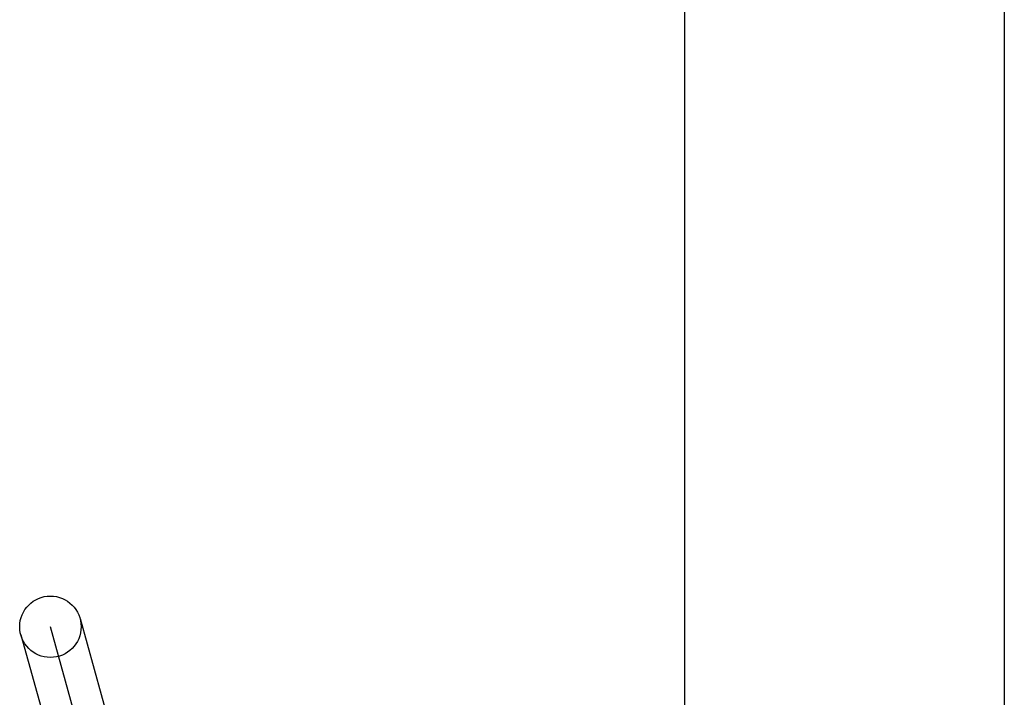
# Model space of a CAD drawing. Header units: inches. Extents: x 0 to 262, y 0 to 169.
# Tile 51 of 67: x 86.901 to 87.221, y 87.958 to 88.178. Entities that reach past the tile are written whole.
import ezdxf

# ---------------------------------------------------------------- set-up
doc = ezdxf.new("R2010")
doc.units = ezdxf.units.IN
doc.header["$LTSCALE"] = 14.384615
doc.header["$MEASUREMENT"] = 0
doc.linetypes.add('HIDDEN', pattern=[0.2, 0.1, -0.1])
doc.layers.add('DEFAULT_2', color=8, linetype='HIDDEN')
doc.layers.add('RIGHTHAND_DOOR_ASSEMBLY', color=7, linetype='CONTINUOUS')

msp = doc.modelspace()

# ---------------------------------------------------------------- linework, layer by layer
at = {"layer": 'DEFAULT_2', "color": 8, "linetype": 'HIDDEN'}
for p, q in [((87.14645, 83.48447), (87.14645, 88.98498)), ((86.92064, 87.98336), (86.97153, 87.80031)), ((86.9619, 87.79763), (86.911, 87.98067)), ((86.90137, 87.978), (86.95226, 87.79495))]:
    msp.add_line(p, q, dxfattribs=at)
msp.add_circle((86.911, 87.98068), 0.01, dxfattribs=at)
at = {"layer": 'RIGHTHAND_DOOR_ASSEMBLY', "color": 8, "linetype": 'HIDDEN'}
msp.add_line((87.22145, 94.85665), (87.22145, 78.04665), dxfattribs=at)
at = {"layer": 'RIGHTHAND_DOOR_ASSEMBLY', "color": 3, "linetype": 'Continuous'}
msp.add_line((87.11745, 78.20165), (87.11745, 94.70165), dxfattribs=at)

doc.saveas('drawing.dxf')
